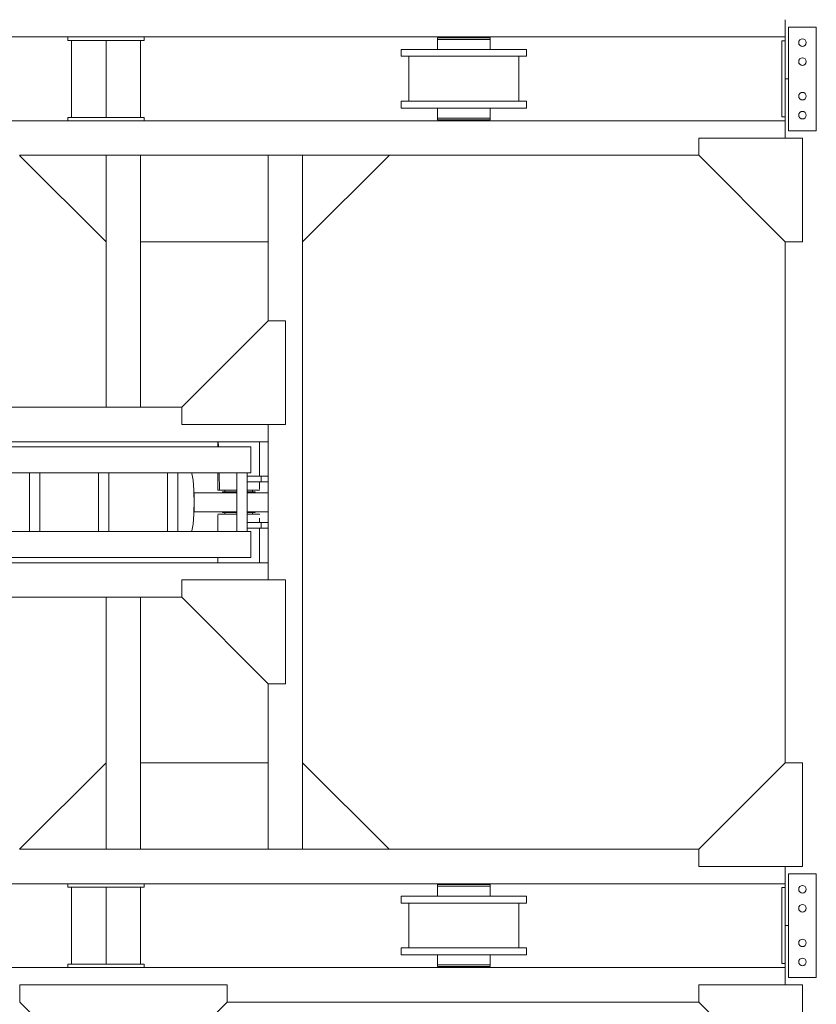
# Model space of a CAD drawing. Header units: millimetres. Extents: x -1413 to 6997, y -739331 to -733391.
# Tile 34 of 47: x 6005 to 6466, y -736283 to -735713. Entities that reach past the tile are written whole.
import ezdxf

# ---------------------------------------------------------------- set-up
doc = ezdxf.new("R2010")
doc.units = ezdxf.units.MM
doc.header["$MEASUREMENT"] = 0
for name, color, linetype, lineweight in [('Side Cradle Hydraulic Arm Support', 7, 'Continuous', 0), ('Side Cradle Stbd', 7, 'Continuous', 0), ('Side Slip Cradle Stbd', 7, 'Continuous', 0)]:
    doc.layers.add(name, color=color, linetype=linetype, lineweight=lineweight)

# ---------------------------------------------------------------- blocks, each defined once
blk = doc.blocks.new('*U105')
at = {"layer": 'Side Cradle Hydraulic Arm Support', "color": 7, "linetype": 'Continuous', "lineweight": 0}
for p, q in [((-175, -1059.4), (-175, 1359.5)), ((175, 1359.5), (175, -1059.4)), ((-175, 1202), (-170.2, 1202)), ((170.2, 1202), (175, 1202)), ((-160, 1182), (-169.7, 1182)), ((-160, 1181.8), (-169.7, 1181.8)), ((-169.7, 1181.8), (-160, 1181.8)), ((-160, 1192), (-160, 990.9)), ((-160, 1192), (-85, 1192)), ((-85, 1192), (-85, 990.9)), ((85, 990.9), (85, 1192)), ((85, 1192), (160, 1192)), ((160, 990.9), (160, 1192)), ((169.7, 1182), (160, 1181.9)), ((169.7, 1182), (160, 1182)), ((160, 1169.6), (160, 1169.6)), ((169.7, 1182), (169.7, 1182)), ((160, 1103.7), (160, 1142)), ((-275, 1109.5), (-275, 316.7)), ((-169.7, 1102), (-160, 1102)), ((-160, 1102), (-169.7, 1102)), ((-169.7, 1082), (-169.7, 1086.5)), ((160, 1102.1), (169.7, 1102.1)), ((169.7, 1102.1), (160, 1102.1)), ((169.7, 1102), (160, 1102)), ((169.7, 1082), (169.7, 1086.5)), ((275, 316.7), (275, 1109.5)), ((-170.8, 1082), (-175, 1082)), ((-169.8, 1082), (-170.7, 1082)), ((-169.7, 1082), (-169.7, 1082)), ((169.7, 1082), (169.7, 1082)), ((170.7, 1082), (169.8, 1082)), ((175, 1082), (170.8, 1082)), ((85, 1042), (-85, 1042)), ((-160, 990.9), (-160, -1009.4)), ((-160, 990.9), (-85, 990.9)), ((-85, 990.9), (-85, -1009.4)), ((85, -968.7), (85, 990.9)), ((160, 990.9), (85, 990.9)), ((160, 990.9), (160, -1009.4)), ((-160, 938.1), (-160, 938.1)), ((160, 938.1), (160, 938.1)), ((85, 881.3), (-85, 881.3)), ((-85, 851.3), (85, 851.3)), ((85, 681.3), (-85, 681.3)), ((-85, 651.3), (85, 651.3)), ((85, 481.3), (-85, 481.3)), ((-85, 451.3), (85, 451.3)), ((-1003.6, 316.7), (-275, 316.7)), ((-275, 216.7), (-275, 316.7)), ((-275, 316.7), (-275, 316.7)), ((1003.7, 316.7), (275, 316.7)), ((275, 216.7), (275, 316.7)), ((275, 316.7), (275, 316.7)), ((85, 281.3), (-85, 281.3)), ((-85, 251.3), (85, 251.3)), ((-1003.6, 216.7), (-275, 216.7)), ((-275, 216.7), (-275, -809.4)), ((-35, 205.6), (-30, 205.6)), ((-27.5, 213.2), (-30, 213.2)), ((30, 213.2), (27.5, 213.2)), ((30, 205.6), (35, 205.6)), ((275, 216.7), (275, 217.1)), ((1003.7, 216.7), (275, 216.7)), ((275, -809.4), (275, 216.7)), ((27.5, 172.8), (27.5, 142.1)), ((-30, 117.9), (-27.5, 117.9)), ((-27.5, 31.3), (-27.5, 142.1)), ((27.5, 142.1), (-27.5, 142.1)), ((27.5, 142.1), (27.5, 31.3)), ((27.5, 117.9), (30, 117.9)), ((35, 125.6), (30, 125.6)), ((-35, 106.1), (-85, 106)), ((-51, 31.3), (-51, 86.2)), ((-35, 106.1), (-35, 107.6)), ((-35, 107.6), (-35, 107.6)), ((51, 86.2), (51, 31.3)), ((85, 31.3), (-85, 31.3)), ((-85, 1.3), (85, 1.3)), ((-51, -3.2), (-51, 1.3)), ((-27.5, -9.4), (-27.5, 1.3)), ((27.5, 1.3), (27.5, -9.4)), ((51, 1.3), (51, -3.2)), ((-50, -3.8), (-50, -10.6)), ((-27.5, -9.4), (27.5, -9.4)), ((50, -10.6), (50, -3.8)), ((80, -3.2), (80, -3.2)), ((85, -168.7), (-85, -168.7)), ((-85, -198.7), (85, -198.7)), ((85, -368.7), (-85, -368.7)), ((-85, -398.7), (85, -398.7)), ((85, -568.7), (-85, -568.7)), ((-85, -598.7), (85, -598.7)), ((-275, -690.5), (-275, -690.5)), ((275, -690.5), (275, -690.5)), ((-85, -768.7), (85, -768.7)), ((85, -798.7), (-85, -798.7)), ((27.5, -845.4), (-27.5, -845.4)), ((83.1, -838.7), (85, -837.5)), ((-175, -914.4), (-160, -914.4)), ((-160, -915.8), (-175, -915.4)), ((-160, -919), (-160, -919)), ((-30, -934.4), (-35, -934.4)), ((-30, -934.5), (-35, -934.5)), ((-30, -934.5), (-35, -934.5)), ((-35, -934.5), (-30, -934.5)), ((-35, -934.5), (-30, -934.5)), ((-27.5, -927.1), (-30, -927.1)), ((30, -927.1), (27.5, -927.1)), ((35, -934.4), (30, -934.4)), ((35, -934.5), (30, -934.5)), ((30, -934.5), (35, -934.5)), ((30, -934.5), (35, -934.5)), ((85, -914.4), (37.5, -914.4)), ((175, -914.4), (160, -914.4)), ((160, -919), (160, -919)), ((85, -968.7), (-85, -968.7)), ((85, -968.7), (85, -998.7)), ((-160, -1009.4), (-85, -1009.4)), ((-85, -998.7), (85, -998.7)), ((-75, -998.7), (-75, -1039.4)), ((-59, -1039.4), (-59, -998.7)), ((-35, -1014.4), (-30, -1014.4)), ((-35, -1014.4), (-30, -1014.4)), ((-30, -1014.4), (-30, -1014.4)), ((-30, -1014.4), (-30, -1014.4)), ((-27.5, -1021.8), (-30, -1021.8)), ((30, -1021.8), (27.5, -1021.8)), ((30, -1014.4), (35, -1014.4)), ((35, -1014.4), (30, -1014.4)), ((30, -1014.4), (35, -1014.4)), ((59, -1039.4), (59, -998.7)), ((75, -998.7), (75, -1039.4)), ((85, -1009.4), (85, -998.7)), ((160, -1009.4), (85, -1009.4)), ((-175, -1034.4), (-75, -1034.4)), ((-75, -1039.4), (-75, -1059.4)), ((-75, -1039.4), (-59, -1039.4)), ((-59, -1034.4), (-37.8, -1034.4)), ((-59, -1034.4), (-59, -1034.4)), ((-59, -1059.4), (-59, -1039.4)), ((-35.5, -1034.4), (-35, -1034.4)), ((-35, -1034.4), (-35, -1029.9)), ((35, -1029.9), (35, -1034.4)), ((35.8, -1034.4), (35, -1034.4)), ((59, -1034.4), (45.8, -1034.4)), ((59, -1059.4), (59, -1039.4)), ((75, -1039.4), (59, -1039.4)), ((175, -1034.4), (75, -1034.4)), ((75, -1039.4), (75, -1059.4)), ((-525, -1059.4), (-1003.6, -1059.4)), ((225, -1059.4), (-225, -1059.4)), ((-175, -1059.4), (-175, -1059.4)), ((-59, -1059.4), (-75, -1059.4)), ((59, -1059.4), (75, -1059.4)), ((59, -1059.4), (59, -1059.4)), ((75, -1059.4), (75, -1059.4)), ((1003.7, -1059.4), (525, -1059.4)), ((1003.7, -1159.4), (-1003.6, -1159.4))]:
    blk.add_line(p, q, dxfattribs=at)
at = {"layer": 'Side Cradle Hydraulic Arm Support', "color": 7, "linetype": 'Continuous', "lineweight": 0, "ltscale": 0.200003, "extrusion": (0, 0, -1), "flags": 128}
for points in [[(248.5, 1409.5), (225, 1409.5), (225, 1109.5), (275, 1109.5), (520, 1354.5)], [(-248.5, 1409.5), (-225, 1409.5), (-225, 1109.5), (-275, 1109.5), (-520, 1354.5)], [(525, -1109.4), (225, -1109.4), (225, -809.4), (275, -809.4), (525, -1059.4), (525, -1109.4)], [(-525, -1109.4), (-225, -1109.4), (-225, -809.4), (-275, -809.4), (-525, -1059.4), (-525, -1109.4)]]:
    blk.add_lwpolyline(points, dxfattribs=at)
at = {"layer": 'Side Cradle Hydraulic Arm Support', "color": 7, "linetype": 'Continuous', "lineweight": 0, "extrusion": (0, 0, -1), "flags": 128}
for points in [[(160, 1242), (-160, 1242), (-160, 1234.4), (-160, 1212.7), (-160, 1192)], [(160, 1192), (160, 1212.7), (160, 1234.4), (160, 1242)], [(169.8, 1202), (169.7, 1202), (169.7, 1197.4), (169.7, 1184.4), (169.7, 1164.9), (169.7, 1142), (169.7, 1119), (169.7, 1099.5), (169.7, 1086.5)], [(-169.7, 1086.5), (-169.7, 1099.5), (-169.7, 1119), (-169.7, 1142), (-169.7, 1164.9), (-169.7, 1184.4), (-169.7, 1197.4), (-169.7, 1202), (-169.8, 1202)], [(27.5, 142.1), (27.5, 172.8), (27.5, 202.4), (27.5, 226.5), (27.5, 241.6), (27.5, 245.4), (-27.5, 245.4), (-27.5, 241.6), (-27.5, 226.5), (-27.5, 202.4), (-27.5, 172.8)], [(85, 225.1), (35, 225), (35, 217.5), (35, 202), (35, 181), (35, 157.6), (35, 135.5), (35, 117.9), (35, 113.6), (35, 107.6), (85, 106.6)], [(30, 117.9), (30, 119.4), (30, 127.9), (30, 142.1), (30, 160), (30, 178.6), (30, 195.3), (30, 207.5), (30, 213.2), (30, 213.2)], [(-30, 117.9), (-30, 119.4), (-30, 127.9), (-30, 142.1), (-30, 160), (-30, 178.6), (-30, 195.3), (-30, 207.5), (-30, 213.2), (-30, 213.2)], [(-35, 107.6), (-35, 107.6), (-35, 117.9), (-35, 135.5), (-35, 157.6), (-35, 181), (-35, 202), (-35, 217.5), (-35, 225), (-85, 225)], [(27.5, 91.2), (36.1, 90.5), (47.1, 88.5), (51, 86.2), (47.1, 83.8), (36.1, 81.8), (27.5, 81.1)], [(38, 86.2), (35.1, 87.9), (27.5, 89.3)], [(27.5, 83), (35.1, 84.4), (38, 86.2)], [(-51, 86.2), (-47.1, 88.5), (-36.1, 90.5), (-27.5, 91.2)], [(-27.5, 89.3), (-35.1, 87.9), (-38, 86.2), (-35.1, 84.4), (-27.5, 83)], [(-27.5, 81.1), (-36.1, 81.8), (-47.1, 83.8), (-51, 86.2)], [(-85, 106.6), (-35, 107.6), (-35, 106.1), (-85, 106.1)], [(81.4, 1.3), (83.1, 1), (85, -0.2)], [(69.6, 1.3), (73.9, 0.5), (80, -3.2)], [(-80, -3.2), (-73.9, 0.5), (-69.6, 1.3)], [(-85, -0.2), (-83.1, 1), (-81.4, 1.3)], [(85, -6.3), (83.1, -7.4), (63.6, -10.9), (34.4, -13.3), (0, -14.1), (-34.4, -13.3), (-63.6, -10.9), (-83.1, -7.4), (-85, -6.2)], [(80, -3.2), (80, -3.2), (73.9, -6.9), (56.6, -10.1), (30.6, -12.2), (0, -12.9), (-30.6, -12.2), (-56.6, -10.1), (-73.9, -6.9), (-80, -3.2)], [(51, -3.2), (51, -3.2), (47.1, -5.6), (36.1, -7.6), (27.5, -8.3)], [(-27.5, -8.3), (-36.1, -7.6), (-47.1, -5.6), (-51, -3.2)], [(-275, -690.5), (-275, -690.5), (-275, -690.5)], [(85, -837.5), (83.1, -838.7), (63.6, -842.2), (34.4, -844.6), (0, -845.4), (-34.4, -844.6), (-63.6, -842.2), (-83.1, -838.7)], [(27.5, -844.8), (27.5, -845.4), (27.5, -968.7)], [(-27.5, -844.8), (-27.5, -844.8), (0, -845.4), (27.5, -844.8), (27.5, -844.8)], [(-27.5, -844.8), (-27.5, -845.4), (-27.5, -968.7)], [(175, -914.4), (175, -914.4), (175, -914.4)], [(85, -914.4), (35, -914.4), (35, -919), (85, -917.7)], [(85, -917.7), (35, -919), (35, -932), (35, -951.5), (35, -968.7)], [(30, -968.7), (30, -963.4), (30, -946.4), (30, -933.6), (30, -927.1), (30, -927.1)], [(-30, -968.7), (-30, -963.4), (-30, -946.4), (-30, -933.6), (-30, -927.1), (-30, -927.1)], [(-35.5, -914.4), (-35, -914.4), (-35, -919), (-35, -932), (-35, -951.5), (-35, -968.7)], [(35, -998.7), (35, -1016.9), (35, -1029.9)], [(30, -1021.8), (30, -1021.2), (30, -1013.4), (30, -999.7), (30, -998.7)], [(27.5, -998.7), (27.5, -1018.7), (27.5, -1045.3), (27.5, -1059.4)], [(-27.5, -998.7), (-27.5, -1018.7), (-27.5, -1045.3), (-27.5, -1059.4)], [(-30, -1021.8), (-30, -1021.2), (-30, -1013.4), (-30, -999.7), (-30, -998.7)], [(-35, -998.7), (-35, -1016.9), (-35, -1029.9)], [(-75, -1030.9), (-75, -1030.9), (-75, -1030.9)]]:
    blk.add_lwpolyline(points, dxfattribs=at)
at = {"layer": 'Side Cradle Stbd', "color": 7, "linetype": 'Continuous', "lineweight": 0, "ltscale": 0.200003}
for p, q in [((-1003.6, 566.7), (-753.6, 316.7)), ((1003.7, 566.7), (753.7, 316.7)), ((-1003.6, -33.3), (-753.6, 216.7)), ((1003.7, -33.3), (753.7, 216.7)), ((-1003.6, -340.5), (-753.6, -590.5)), ((1003.7, -340.5), (753.7, -590.5)), ((-753.6, -1059.4), (-753.6, -690.5)), ((753.7, -1059.4), (753.7, -690.5)), ((-1003.6, -1409.4), (-753.6, -1159.4)), ((1003.7, -1409.4), (753.7, -1159.4))]:
    blk.add_line(p, q, dxfattribs=at)
at = {"layer": 'Side Cradle Stbd', "color": 7, "linetype": 'Continuous', "lineweight": 0}
for p, q in [((-1003.6, -590.5), (-275, -590.5)), ((275, -590.5), (1003.7, -590.5)), ((-275, -690.5), (-1003.6, -690.5)), ((1003.7, -690.5), (275, -690.5))]:
    blk.add_line(p, q, dxfattribs=at)
blk = doc.blocks.new('*U101')
at = {"layer": 'Side Cradle Stbd', "color": 7, "linetype": 'Continuous', "lineweight": 0, "ltscale": 0.200003, "extrusion": (0, 0, -1), "xscale": 0.2000032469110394, "yscale": 0.2000032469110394, "zscale": 0.2000032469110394, "rotation": 270}
blk.add_blockref('*U105', (-291.91, 0), dxfattribs=at)
blk = doc.blocks.new('*U59')
at = {"layer": 'Side Cradle Stbd', "color": 7, "linetype": 'Continuous', "lineweight": 0, "ltscale": 0.200003}
for p, q in [((3658.35, 643.82), (3674.35, 643.82)), ((3658.35, 583.82), (3658.35, 643.82)), ((3674.35, 643.82), (3674.35, 583.82)), ((3654.35, 635.82), (3656.35, 635.82)), ((3654.35, 635.82), (3654.35, 630.92)), ((3666.35, 632.62), (3667.19, 632.79)), ((3668.38, 622.98), (3668.55, 623.82)), ((3667.19, 601.79), (3666.35, 601.62)), ((3654.35, 591.82), (3656.35, 591.82)), ((3664.32, 591.98), (3664.8, 591.27)), ((3674.35, 583.82), (3658.35, 583.82)), ((3658.35, 153.87), (3674.35, 153.87)), ((3658.35, 93.87), (3658.35, 153.87)), ((3674.35, 153.87), (3674.35, 93.87)), ((3654.35, 145.87), (3656.35, 145.87)), ((3654.35, 145.87), (3654.35, 140.97)), ((3666.35, 142.67), (3667.19, 142.84)), ((3668.38, 133.03), (3668.55, 133.87)), ((3667.19, 111.84), (3666.35, 111.67)), ((3654.35, 101.87), (3656.35, 101.87)), ((3664.32, 102.03), (3664.8, 101.32)), ((3674.35, 93.87), (3658.35, 93.87)), ((3213.43, 89.63), (3213.43, 79.63)), ((3213.43, 89.63), (3333.43, 89.63)), ((3333.43, 89.63), (3333.43, 79.63)), ((3213.43, 79.63), (3263.43, 29.63)), ((3333.43, 79.63), (3283.43, 29.63))]:
    blk.add_line(p, q, dxfattribs=at)
at = {"layer": 'Side Cradle Stbd', "color": 7, "linetype": 'Continuous', "lineweight": 0}
for p, q in [((3241.37, 638.07), (2973.37, 638.07)), ((3241.37, 636.07), (3241.37, 638.07)), ((3243.37, 636.07), (3241.37, 636.07)), ((3263.37, 636.07), (3243.37, 636.07)), ((3243.37, 591.47), (3243.37, 636.07)), ((3263.37, 591.47), (3263.37, 636.07)), ((3263.37, 636.07), (3283.37, 636.07)), ((3275.37, 638.07), (3285.37, 638.07)), ((3283.37, 591.47), (3283.37, 636.07)), ((3285.37, 636.07), (3283.37, 636.07)), ((3285.37, 638.07), (3285.37, 636.07)), ((3656.35, 638.07), (3285.37, 638.07)), ((3462.38, 637.58), (3462.38, 638.07)), ((3477.77, 637.58), (3478.38, 637.58)), ((3478.38, 638.07), (3478.38, 637.58)), ((3481.15, 636.58), (3484.46, 636.58)), ((3485.62, 636.58), (3484.46, 636.58)), ((3656.35, 613.82), (3656.35, 638.07)), ((3438.58, 600.88), (3438.58, 626.88)), ((3456.3, 630.88), (3456.15, 630.88)), ((3459.18, 630.88), (3456.51, 630.88)), ((3459.6, 630.88), (3459.18, 630.88)), ((3484.24, 626.88), (3470.38, 626.88)), ((3484.46, 630.88), (3485.62, 630.88)), ((3502.18, 626.88), (3502.18, 600.88)), ((3506.62, 630.88), (3503.86, 630.88)), ((3656.35, 579.58), (3656.35, 613.82)), ((3506.62, 600.88), (3503.86, 600.88)), ((3484.24, 596.88), (3470.38, 596.88)), ((2973.37, 589.58), (3656.35, 589.58)), ((3241.37, 589.47), (3241.37, 591.47)), ((3241.37, 591.47), (3243.37, 591.47)), ((3243.37, 591.47), (3263.37, 591.47)), ((3283.37, 591.47), (3263.37, 591.47)), ((3285.37, 589.47), (3275.37, 589.47)), ((3283.37, 591.47), (3285.37, 591.47)), ((3285.37, 591.47), (3285.37, 589.47)), ((3462.38, 589.58), (3462.38, 590.18)), ((3478.38, 590.18), (3478.38, 589.58)), ((3481.15, 590.18), (3484.46, 590.18)), ((3485.62, 590.18), (3484.46, 590.18)), ((3213.37, 569.58), (3606.35, 569.58)), ((3656.35, 218.12), (3656.35, 519.58)), ((3606.35, 168.12), (3213.37, 168.12)), ((3241.37, 148.12), (2973.37, 148.12)), ((3241.37, 146.12), (3241.37, 148.12)), ((3243.37, 146.12), (3241.37, 146.12)), ((3263.37, 146.12), (3243.37, 146.12)), ((3243.37, 101.52), (3243.37, 146.12)), ((3263.37, 101.52), (3263.37, 146.12)), ((3263.37, 146.12), (3283.37, 146.12)), ((3275.37, 148.12), (3285.37, 148.12)), ((3283.37, 101.52), (3283.37, 146.12)), ((3285.37, 146.12), (3283.37, 146.12)), ((3285.37, 148.12), (3285.37, 146.12)), ((3656.35, 148.12), (3285.37, 148.12)), ((3462.38, 147.63), (3462.38, 148.12)), ((3462.98, 147.63), (3462.88, 147.63)), ((3464.54, 147.63), (3464.5, 147.63)), ((3464.66, 147.63), (3464.54, 147.63)), ((3464.67, 147.63), (3464.66, 147.63)), ((3464.72, 147.63), (3464.67, 147.63)), ((3476.04, 147.63), (3476.03, 147.63)), ((3476.09, 147.63), (3476.04, 147.63)), ((3476.21, 147.63), (3476.09, 147.63)), ((3477.46, 147.63), (3476.21, 147.63)), ((3477.77, 147.63), (3477.46, 147.63)), ((3477.77, 147.63), (3478.38, 147.63)), ((3478.38, 148.12), (3478.38, 147.63)), ((3481.15, 146.63), (3484.46, 146.63)), ((3485.62, 146.63), (3484.46, 146.63)), ((3656.35, 123.87), (3656.35, 148.12)), ((3438.58, 110.93), (3438.58, 136.93)), ((3484.24, 136.93), (3470.38, 136.93)), ((3484.46, 140.93), (3485.62, 140.93)), ((3502.18, 136.93), (3502.18, 110.93)), ((3506.62, 140.93), (3503.86, 140.93)), ((3656.35, 89.63), (3656.35, 123.87)), ((3506.62, 110.93), (3503.86, 110.93)), ((3484.24, 106.93), (3470.38, 106.93)), ((2973.37, 99.63), (3656.35, 99.63)), ((3241.37, 99.52), (3241.37, 101.52)), ((3241.37, 101.52), (3243.37, 101.52)), ((3243.37, 101.52), (3263.37, 101.52)), ((3283.37, 101.52), (3263.37, 101.52)), ((3285.37, 99.52), (3275.37, 99.52)), ((3283.37, 101.52), (3285.37, 101.52)), ((3285.37, 101.52), (3285.37, 99.52)), ((3462.38, 99.63), (3462.38, 100.23)), ((3478.38, 100.23), (3478.38, 99.63)), ((3481.15, 100.23), (3484.46, 100.23)), ((3485.62, 100.23), (3484.46, 100.23)), ((3333.43, 79.63), (3606.35, 79.63))]:
    blk.add_line(p, q, dxfattribs=at)
at = {"layer": 'Side Cradle Stbd', "color": 7, "linetype": 'Continuous', "lineweight": 0, "flags": 128}
for points in [[(3656.35, 648.07), (3656.35, 638.07), (3656.35, 638.07)], [(3241.37, 638.07), (3245.27, 638.07), (3263.37, 638.07), (3275.37, 638.07)], [(3485.62, 636.58), (3485.62, 636.58), (3485.62, 637.58), (3484.46, 637.58), (3481.15, 637.58), (3476.21, 637.58), (3470.38, 637.58), (3464.54, 637.58), (3459.6, 637.58), (3456.3, 637.58), (3455.14, 637.58), (3455.14, 636.58), (3455.14, 636.58)], [(3470.38, 636.58), (3464.54, 636.58), (3459.6, 636.58), (3456.3, 636.58), (3455.14, 636.58), (3455.14, 630.88)], [(3462.38, 637.58), (3462.38, 637.58), (3462.38, 637.58), (3462.88, 637.58), (3462.98, 637.58), (3462.98, 637.58)], [(3462.98, 637.58), (3462.98, 637.58), (3464.5, 637.58), (3464.54, 637.58)], [(3464.54, 637.58), (3464.66, 637.58), (3464.67, 637.58), (3464.72, 637.58), (3464.72, 637.58)], [(3470.38, 636.58), (3464.54, 636.58), (3464.54, 636.58)], [(3481.15, 636.58), (3476.21, 636.58), (3470.38, 636.58), (3470.38, 636.58)], [(3476.03, 637.58), (3476.04, 637.58), (3476.09, 637.58), (3476.21, 637.58)], [(3476.21, 637.58), (3477.46, 637.58), (3477.77, 637.58)], [(3485.62, 630.88), (3485.62, 636.58), (3485.62, 636.58)], [(3434.14, 626.88), (3434.14, 626.88), (3434.14, 630.88), (3436.89, 630.88), (3444.75, 630.88), (3456.51, 630.88), (3470.38, 630.88), (3484.24, 630.88), (3496, 630.88), (3503.86, 630.88)], [(3434.14, 626.88), (3436.89, 626.88), (3444.75, 626.88), (3456.51, 626.88), (3470.38, 626.88)], [(3456.15, 630.88), (3455.14, 630.88), (3455.14, 630.88)], [(3456.51, 630.88), (3456.3, 630.88), (3456.3, 630.88)], [(3484.24, 626.88), (3496, 626.88), (3503.86, 626.88), (3506.62, 626.88)], [(3506.62, 630.88), (3506.62, 626.88), (3506.62, 626.88)], [(3658.35, 613.82), (3656.35, 613.82), (3656.35, 613.82)], [(3434.14, 596.88), (3434.14, 596.88), (3434.14, 600.88), (3436.89, 600.88), (3444.75, 600.88), (3456.51, 600.88), (3470.38, 600.88), (3484.24, 600.88), (3496, 600.88), (3503.86, 600.88)], [(3506.62, 600.88), (3506.62, 596.88), (3506.62, 596.88)], [(3434.14, 596.88), (3436.89, 596.88), (3444.75, 596.88), (3456.51, 596.88), (3470.38, 596.88)], [(3455.14, 596.88), (3455.14, 591.18), (3455.14, 591.18)], [(3484.24, 596.88), (3496, 596.88), (3503.86, 596.88), (3506.62, 596.88)], [(3485.62, 591.18), (3485.62, 591.18), (3485.62, 596.88)], [(3275.37, 589.47), (3263.37, 589.47), (3245.27, 589.47), (3241.37, 589.47)], [(3455.14, 591.18), (3455.14, 591.18), (3455.14, 590.18), (3455.14, 590.18)], [(3476.21, 591.18), (3476.21, 591.18), (3470.38, 591.18), (3464.54, 591.18), (3459.6, 591.18), (3456.3, 591.18), (3455.14, 591.18)], [(3481.15, 590.18), (3476.21, 590.18), (3470.38, 590.18), (3464.54, 590.18), (3459.6, 590.18), (3456.3, 590.18), (3455.14, 590.18)], [(3485.62, 590.18), (3485.62, 590.18), (3485.62, 591.18), (3484.46, 591.18), (3481.15, 591.18), (3476.21, 591.18), (3470.38, 591.18), (3464.54, 591.18), (3464.54, 591.18)], [(3656.35, 158.12), (3656.35, 148.12), (3656.35, 148.12)], [(3241.37, 148.12), (3245.27, 148.12), (3263.37, 148.12), (3275.37, 148.12)], [(3485.62, 146.63), (3485.62, 146.63), (3485.62, 147.63), (3484.46, 147.63), (3481.15, 147.63), (3476.21, 147.63), (3470.38, 147.63), (3464.54, 147.63), (3459.6, 147.63), (3456.3, 147.63), (3455.14, 147.63), (3455.14, 146.63), (3455.14, 146.63)], [(3470.38, 146.63), (3464.54, 146.63), (3459.6, 146.63), (3456.3, 146.63), (3455.14, 146.63), (3455.14, 140.93)], [(3462.88, 147.63), (3462.38, 147.63), (3462.38, 147.63)], [(3464.5, 147.63), (3462.98, 147.63), (3462.98, 147.63)], [(3470.38, 146.63), (3464.54, 146.63), (3464.54, 146.63)], [(3481.15, 146.63), (3476.21, 146.63), (3470.38, 146.63), (3470.38, 146.63)], [(3485.62, 140.93), (3485.62, 146.63), (3485.62, 146.63)], [(3434.14, 136.93), (3434.14, 136.93), (3434.14, 140.93), (3436.89, 140.93), (3444.75, 140.93), (3456.51, 140.93), (3470.38, 140.93), (3484.24, 140.93), (3496, 140.93), (3503.86, 140.93)], [(3434.14, 136.93), (3436.89, 136.93), (3444.75, 136.93), (3456.51, 136.93), (3470.38, 136.93)], [(3455.14, 140.93), (3455.14, 140.93), (3456.15, 140.93), (3456.3, 140.93), (3456.3, 140.93)], [(3456.3, 140.93), (3456.3, 140.93), (3456.51, 140.93)], [(3456.51, 140.93), (3459.18, 140.93), (3459.6, 140.93), (3459.6, 140.93)], [(3484.24, 136.93), (3496, 136.93), (3503.86, 136.93), (3506.62, 136.93)], [(3506.62, 140.93), (3506.62, 136.93), (3506.62, 136.93)], [(3658.35, 123.87), (3656.35, 123.87), (3656.35, 123.87)], [(3434.14, 106.93), (3434.14, 106.93), (3434.14, 110.93), (3436.89, 110.93), (3444.75, 110.93), (3456.51, 110.93), (3470.38, 110.93), (3484.24, 110.93), (3496, 110.93), (3503.86, 110.93)], [(3506.62, 110.93), (3506.62, 106.93), (3506.62, 106.93)], [(3434.14, 106.93), (3436.89, 106.93), (3444.75, 106.93), (3456.51, 106.93), (3470.38, 106.93)], [(3455.14, 106.93), (3455.14, 101.23), (3455.14, 101.23)], [(3484.24, 106.93), (3496, 106.93), (3503.86, 106.93), (3506.62, 106.93)], [(3485.62, 101.23), (3485.62, 101.23), (3485.62, 106.93)], [(3275.37, 99.52), (3263.37, 99.52), (3245.27, 99.52), (3241.37, 99.52)], [(3455.14, 101.23), (3455.14, 101.23), (3455.14, 100.23), (3455.14, 100.23)], [(3470.38, 101.23), (3470.38, 101.23), (3464.54, 101.23), (3459.6, 101.23), (3456.3, 101.23), (3455.14, 101.23)], [(3481.15, 100.23), (3476.21, 100.23), (3470.38, 100.23), (3464.54, 100.23), (3459.6, 100.23), (3456.3, 100.23), (3455.14, 100.23)], [(3485.62, 100.23), (3485.62, 100.23), (3485.62, 101.23), (3484.46, 101.23), (3481.15, 101.23), (3476.21, 101.23), (3470.38, 101.23), (3470.38, 101.23)]]:
    blk.add_lwpolyline(points, dxfattribs=at)
at = {"layer": 'Side Cradle Stbd', "color": 7, "linetype": 'Continuous', "lineweight": 0, "ltscale": 0.200003, "flags": 128}
for points in [[(3666.35, 632.62), (3665.51, 632.79), (3664.8, 633.27), (3664.32, 633.98), (3664.15, 634.82), (3664.32, 635.67), (3664.8, 636.38), (3665.51, 636.86), (3666.35, 637.02), (3667.19, 636.86), (3667.91, 636.38), (3668.38, 635.67), (3668.55, 634.82), (3668.38, 633.98), (3667.91, 633.27), (3667.19, 632.79)], [(3654.35, 591.82), (3654.35, 603.82), (3654.35, 613.82), (3654.35, 630.92)], [(3668.38, 622.98), (3667.91, 622.27), (3667.19, 621.79), (3666.35, 621.62), (3665.51, 621.79), (3664.8, 622.27), (3664.32, 622.98), (3664.15, 623.82), (3664.32, 624.67), (3664.8, 625.38), (3665.51, 625.86), (3666.35, 626.02), (3667.19, 625.86), (3667.91, 625.38), (3668.38, 624.67), (3668.55, 623.82)], [(3667.19, 601.79), (3667.91, 602.27), (3668.38, 602.98), (3668.55, 603.82), (3668.38, 604.67), (3667.91, 605.38), (3667.19, 605.86), (3666.35, 606.02), (3665.51, 605.86), (3664.8, 605.38), (3664.32, 604.67), (3664.15, 603.82), (3664.32, 602.98), (3664.8, 602.27), (3665.51, 601.79), (3666.35, 601.62)], [(3664.32, 591.98), (3664.15, 592.82), (3664.32, 593.67), (3664.8, 594.38), (3665.51, 594.86), (3666.35, 595.02), (3667.19, 594.86), (3667.91, 594.38), (3668.38, 593.67), (3668.55, 592.82), (3668.38, 591.98), (3667.91, 591.27), (3667.19, 590.79), (3666.35, 590.62), (3665.51, 590.79), (3664.8, 591.27)], [(3666.35, 519.58), (3666.35, 579.58), (3606.35, 579.58), (3606.35, 569.58), (3656.35, 519.58), (3666.35, 519.58)], [(3666.35, 218.12), (3666.35, 158.12), (3606.35, 158.12), (3606.35, 168.12), (3656.35, 218.12), (3666.35, 218.12)], [(3666.35, 142.67), (3665.51, 142.84), (3664.8, 143.32), (3664.32, 144.03), (3664.15, 144.87), (3664.32, 145.71), (3664.8, 146.43), (3665.51, 146.91), (3666.35, 147.07), (3667.19, 146.91), (3667.91, 146.43), (3668.38, 145.71), (3668.55, 144.87), (3668.38, 144.03), (3667.91, 143.32), (3667.19, 142.84)], [(3654.35, 101.87), (3654.35, 113.87), (3654.35, 123.87), (3654.35, 140.97)], [(3668.38, 133.03), (3667.91, 132.32), (3667.19, 131.84), (3666.35, 131.67), (3665.51, 131.84), (3664.8, 132.32), (3664.32, 133.03), (3664.15, 133.87), (3664.32, 134.71), (3664.8, 135.43), (3665.51, 135.91), (3666.35, 136.07), (3667.19, 135.91), (3667.91, 135.43), (3668.38, 134.71), (3668.55, 133.87)], [(3667.19, 111.84), (3667.91, 112.32), (3668.38, 113.03), (3668.55, 113.87), (3668.38, 114.71), (3667.91, 115.43), (3667.19, 115.91), (3666.35, 116.07), (3665.51, 115.91), (3664.8, 115.43), (3664.32, 114.71), (3664.15, 113.87), (3664.32, 113.03), (3664.8, 112.32), (3665.51, 111.84), (3666.35, 111.67)], [(3664.32, 102.03), (3664.15, 102.87), (3664.32, 103.71), (3664.8, 104.43), (3665.51, 104.9), (3666.35, 105.07), (3667.19, 104.9), (3667.91, 104.43), (3668.38, 103.71), (3668.55, 102.87), (3668.38, 102.03), (3667.91, 101.32), (3667.19, 100.84), (3666.35, 100.67), (3665.51, 100.84), (3664.8, 101.32)], [(3666.35, 29.63), (3666.35, 89.63), (3606.35, 89.63), (3606.35, 79.63), (3656.35, 29.63), (3666.35, 29.63)]]:
    blk.add_lwpolyline(points, dxfattribs=at)
at = {"layer": 'Side Cradle Stbd', "color": 7, "linetype": 'Continuous', "lineweight": 0, "ltscale": 0.200003}
blk.add_blockref('*U101', (2853.36, 368.85), dxfattribs=at)

msp = doc.modelspace()

# ---------------------------------------------------------------- block references
at = {"layer": 'Side Slip Cradle Stbd', "color": 7, "linetype": 'Continuous', "lineweight": 0}
msp.add_blockref('*U59', (2791.75, -736360.85), dxfattribs=at)

doc.saveas('drawing.dxf')
